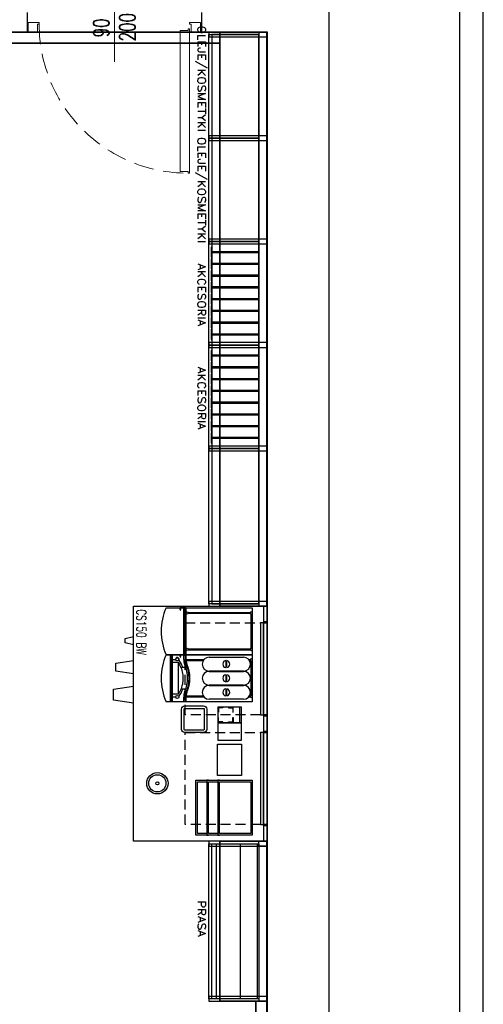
# Model space of a CAD drawing. Header units: centimetres. Extents: x 4120 to 19220, y -7417 to 180.
# Tile 90 of 223: x 12335 to 12630, y -5301 to -4673. Entities that reach past the tile are written whole.
import ezdxf

# ---------------------------------------------------------------- set-up
doc = ezdxf.new("R2010")
doc.units = ezdxf.units.CM
doc.linetypes.add('DASHED', pattern=[19.05, 12.7, -6.35])
doc.layers.add('A_Drzwi', color=30, linetype='Continuous', lineweight=20)
for name, color, linetype in [('A_krawężniki', 8, 'Continuous'), ('A_okna', 3, 'Continuous'), ('A_Wyposażenie', 8, 'Continuous'), ('A_Ściany', 2, 'Continuous')]:
    doc.layers.add(name, color=color, linetype=linetype)
doc.styles.add('JACEK_07', font='SIMPLEX.SHX', dxfattribs={"width": 0.7})

# ---------------------------------------------------------------- blocks, each defined once
blk = doc.blocks.new('*U1969')
at = {"color": 7}
blk.add_line((55.5, -22.01), (55.5, 22.01), dxfattribs=at)
for p, q in [((0.5, 3), (0.5, -3)), ((7.5, 3), (0.5, 3)), ((6.5, -3), (6.5, 2)), ((6.5, 2), (7.5, 2)), ((7.5, 2), (7.5, 3)), ((103.5, 2), (103.5, 3)), ((103.5, 3), (110.5, 3)), ((103.5, 2), (104.5, 2)), ((104.5, 2), (104.5, -3)), ((110.5, 3), (110.5, -3)), ((0.5, -3), (6.5, -3)), ((102.5, -2), (97.5, -2)), ((97.5, -2), (97.5, -92)), ((102.5, -1), (102.5, -2)), ((103.5, -1), (102.5, -1)), ((103.5, -93), (103.5, -1)), ((110.5, -3), (104.5, -3)), ((102.5, -92), (97.5, -92)), ((102.5, -93), (102.5, -92)), ((103.5, -93), (102.5, -93))]:
    blk.add_line(p, q)
at = {"linetype": 'DASHED'}
blk.add_arc((102.5, 2), 95, 180, 270, dxfattribs=at)
for p in [(111, 3), (111, 0), (111, -3)]:
    blk.add_point(p)
at = {"layer": 'A_okna'}
for p in [(0, 3), (0, 0), (0, -3)]:
    blk.add_point(p, dxfattribs=at)
at = {"color": 7, "style": 'JACEK_07', "width": 0.7}
for s, p in [('200', (68.75, -8.88)), ('90', (52.09, -6.33))]:
    blk.add_text(s, height=10, rotation=90, dxfattribs=at).set_placement(p)
blk = doc.blocks.new('kubki-z g góry')
for points in [[(6.17, 0), (4.79, -5.28), (3.48, -5.28), (2.17, -5.28), (0.79, 0)], [(24.71, 0), (23.02, -11.36), (20.47, -11.36), (17.93, -11.36), (16.24, 0)], [(43.44, 0), (41.52, -12.86), (37.98, -12.86), (34.44, -12.86), (32.52, 0)]]:
    blk.add_lwpolyline(points)
blk = doc.blocks.new('FRANKE Spectra VETRO S V')
at = {"layer": 'A_Wyposażenie'}
for p, q in [((0, 0), (30, 0)), ((0, -423), (0, 0)), ((30, -1.3), (30, 0)), ((30, 0), (38, 0)), ((38, 0), (262, 0)), ((38, 0), (38, -1.3)), ((262, -1.3), (262, 0)), ((262, 0), (270, 0)), ((270, 0), (300, 0)), ((270, 0), (270, -1.3)), ((300, 0), (300, -423)), ((16, -276), (16, -56)), ((30, -23.8), (30, -12.7)), ((38, -12.7), (38, -17.9)), ((259.5, -4.5), (40.5, -4.5)), ((40.5, -9.5), (259.5, -9.5)), ((104, -56), (104, -276)), ((106, -276), (106, -56)), ((194, -56), (194, -276)), ((196, -276), (196, -56)), ((262, -17.9), (262, -12.7)), ((270, -12.7), (270, -23.8)), ((284, -56), (284, -276)), ((82.2, -162.5), (37.8, -162.5)), ((37.8, -169.5), (82.2, -169.5)), ((172.2, -162.5), (127.8, -162.5)), ((127.8, -169.5), (172.2, -169.5)), ((262.2, -162.5), (217.8, -162.5)), ((217.8, -169.5), (262.2, -169.5)), ((30, -423), (30, -308.2)), ((270, -308.2), (270, -423)), ((38, -314.1), (38, -422.6)), ((262, -422.6), (262, -314.1)), ((30, -423), (0, -423)), ((0, -550), (0, -423)), ((0.1, -457), (0.1, -426)), ((1.6, -426), (1.6, -457)), ((2, -438), (2, -428)), ((2, -428), (30, -428)), ((30, -438), (2, -438)), ((5, -424.5), (3.1, -424.5)), ((5, -428), (5, -423)), ((80, -456.2), (80, -425.1)), ((220, -425.1), (220, -456.2)), ((300, -423), (270, -423)), ((270, -428), (298, -428)), ((298, -438), (270, -438)), ((295, -423), (295, -428)), ((298, -428), (298, -438)), ((300, -423), (300, -550)), ((3.1, -458.5), (8.7, -458.5)), ((8.7, -460), (3.1, -460)), ((8.7, -458.5), (10.6, -458.5)), ((8.7, -458.5), (8.7, -460)), ((10.6, -460), (8.7, -460)), ((15.1, -458.5), (10.6, -458.5)), ((10.6, -460), (10.6, -458.5)), ((10.6, -460), (15.1, -460)), ((15.1, -460), (15.1, -458.5)), ((30, -510.7), (30, -488.5)), ((48.5, -472.6), (48.5, -473.7)), ((48.5, -473.7), (251.4, -473.7)), ((48.5, -510.7), (48.5, -473.7)), ((251.4, -473.7), (251.4, -472.6)), ((251.4, -473.7), (251.4, -510.7)), ((270, -488.5), (270, -510.7)), ((6, -512.2), (7.5, -510.7)), ((7.5, -512.2), (6, -512.2)), ((6, -512.2), (6, -521.2)), ((6, -521.2), (7.5, -521.2)), ((7.5, -522.7), (6, -521.2)), ((7.5, -510.7), (7.5, -512.2)), ((292.5, -510.7), (7.5, -510.7)), ((7.5, -512.2), (292.5, -512.2)), ((7.5, -521.2), (7.5, -512.2)), ((7.5, -521.2), (7.5, -522.7)), ((292.5, -521.2), (7.5, -521.2)), ((7.5, -522.7), (292.5, -522.7)), ((292.5, -510.7), (294, -512.2)), ((292.5, -512.2), (292.5, -510.7)), ((294, -512.2), (292.5, -512.2)), ((292.5, -512.2), (292.5, -521.2)), ((294, -521.2), (292.5, -522.7)), ((292.5, -521.2), (294, -521.2)), ((292.5, -522.7), (292.5, -521.2)), ((294, -521.2), (294, -512.2))]:
    blk.add_line(p, q, dxfattribs=at)
for centre in [(29.7, -478.7), (270.2, -478.7)]:
    blk.add_circle(centre, 9.8, dxfattribs=at)
for centre, radius, start, end in [((60, -56), 44, 0, 180), ((34, -7), 7, 20.92483, 339.07517), ((34, -7), 7, 339.07517, 20.92483), ((150, -56), 44, 0, 180), ((240, -56), 44, 0, 180), ((266, -7), 7, 159.07517, 200.92483), ((266, -7), 7, 200.92483, 159.07517), ((60, -166), 22.5, 8.94902, 171.05098), ((60, -166), 22.5, 188.94902, 351.05098), ((150, -166), 22.5, 8.94902, 171.05098), ((150, -166), 22.5, 188.94902, 351.05098), ((240, -166), 22.5, 8.94902, 171.05098), ((240, -166), 22.5, 188.94902, 351.05098), ((60, -276), 44, 180, 0), ((150, -276), 44, 180, 0), ((240, -276), 44, 180, 0), ((3.1, -426), 3, 90, 180), ((3.1, -426), 1.5, 90, 180), ((30, -348), 80, 270, 293.16888), ((30, -348), 75, 270, 276.1232), ((30, -348), 90, 270, 293.16888), ((30, -348), 75, 276.1232, 293.16888), ((150, -628.4), 230, 66.83112, 113.16888), ((150, -628.4), 225, 66.83112, 113.16888), ((150, -628.4), 215, 66.83112, 113.16888), ((270, -348), 90, 246.83112, 270), ((270, -348), 80, 246.83112, 270), ((270, -348), 75, 246.83112, 263.8768), ((270, -348), 75, 263.8768, 270), ((3.1, -457), 3, 180, 270), ((3.1, -457), 1.5, 180, 270), ((29.7, -478.7), 11.8, 64.38688, 271.21915), ((29.7, -478.7), 10.9, 66.70282, 271.3087), ((150, -628.4), 197.4, 110.77174, 126.35998), ((150, -628.4), 197.4, 53.64002, 69.22826), ((150, -214.4), 367.6, 245.91485, 294.08515)]:
    blk.add_arc(centre, radius, start, end, dxfattribs=at)
blk.add_open_spline([(48.5, -472.6), (53.3, -469.5), (58.3, -466.6), (69.2, -460.8), (75.3, -458.1), (87.5, -453.2), (93.7, -451.1), (106.1, -447.7), (112.4, -446.2), (125.2, -444), (131.8, -443.3), (151.7, -442), (165.2, -442.6), (191.7, -446.7), (204.7, -450.2), (223.1, -457.4), (229.1, -460.1), (240.6, -466), (246.2, -469.2), (251.4, -472.6)], degree=3, knots=[41.807527, 41.807527, 41.807527, 41.807527, 43.46432, 43.46432, 45.408669, 45.408669, 47.353018, 47.353018, 49.266227, 49.266227, 51.179436, 51.179436, 55.005855, 55.005855, 58.832274, 58.832274, 60.745484, 60.745484, 62.658693, 62.658693, 62.658693, 62.658693], dxfattribs=at)
blk = doc.blocks.new('lodówka na mleko franke')
for p, q in [((0, 0), (3, 0)), ((0, -42.3), (0, 0)), ((3, -0.13), (3, 0)), ((3, 0), (3.8, 0)), ((3.8, 0), (26.2, 0)), ((3.8, 0), (3.8, -0.13)), ((26.2, -0.13), (26.2, 0)), ((26.2, 0), (27, 0)), ((27, 0), (30, 0)), ((27, 0), (27, -0.13)), ((30, 0), (30, -42.3)), ((3, -40.98), (3, -1.27)), ((3.8, -1.27), (3.8, -40.98)), ((25.95, -0.45), (4.05, -0.45)), ((4.05, -0.95), (25.95, -0.95)), ((26.2, -40.98), (26.2, -1.27)), ((27, -1.27), (27, -40.98)), ((30.01, -42.3), (0, -42.3)), ((0, -55), (0, -42.3)), ((0.01, -45.7), (0.01, -42.6)), ((0.16, -42.6), (0.16, -45.7)), ((0.2, -43.8), (0.2, -42.8)), ((0.5, -42.45), (0.31, -42.45)), ((0.5, -42.8), (0.5, -42.3)), ((30, -42.3), (30, -55)), ((0.31, -45.85), (0.87, -45.85)), ((0.87, -46), (0.31, -46)), ((0.87, -45.85), (1.06, -45.85)), ((0.87, -45.85), (0.87, -46)), ((1.06, -46), (0.87, -46)), ((1.51, -45.85), (1.06, -45.85)), ((1.06, -46), (1.06, -45.85)), ((1.06, -46), (1.51, -46)), ((1.51, -46), (1.51, -45.85))]:
    blk.add_line(p, q)
for points in [[(30.2, -42.8), (0, -42.8)], [(30.2, -43.8), (0, -43.8)]]:
    blk.add_lwpolyline(points)
for centre in [(3.4, -41.55), (26.6, -41.55)]:
    blk.add_circle(centre, 0.7)
for centre, radius, start, end in [((3.4, -0.7), 0.7, 20.92483, 339.07517), ((3.4, -0.7), 0.7, 339.07517, 20.92483), ((26.6, -0.7), 0.7, 159.07517, 200.92483), ((26.6, -0.7), 0.7, 200.92483, 159.07517), ((0.31, -42.6), 0.3, 90, 180), ((0.31, -42.6), 0.15, 90, 180), ((0.31, -45.7), 0.3, 180, 270), ((0.31, -45.7), 0.15, 180, 270), ((15, -21.44), 36.76, 245.91485, 294.08515)]:
    blk.add_arc(centre, radius, start, end)
blk = doc.blocks.new('ekspozytor- pokrywki i cukier')
for points in [[(5, 11), (5, 0), (-10, 0), (-10, 11)], [(5, 0), (5, -10), (-10, -10), (-10, 0)]]:
    blk.add_lwpolyline(points, close=True)
for points in [[(4, 0), (4, -10)], [(-9.75, -3.25), (-9.75, -0.25), (-6.75, -0.25), (-6.75, -0.5), (-9.5, -0.5), (-9.5, -3.25), (-9.75, -3.25)], [(-0.25, -3.25), (-0.25, -0.25), (-3.25, -0.25), (-3.25, -0.5), (-0.5, -0.5), (-0.5, -3.25), (-0.25, -3.25)], [(-9.75, -6.75), (-9.75, -9.75), (-6.75, -9.75), (-6.75, -9.5), (-9.5, -9.5), (-9.5, -6.75), (-9.75, -6.75)], [(-0.25, -6.75), (-0.25, -9.75), (-3.25, -9.75), (-3.25, -9.5), (-0.5, -9.5), (-0.5, -6.75), (-0.25, -6.75)]]:
    blk.add_lwpolyline(points)
blk = doc.blocks.new('witryna A')
blk.add_lwpolyline([(-5, 0), (30, 0), (30, -36), (-5, -36)], close=True)
for points in [[(-4, -21), (-4, -1), (29, -1), (29, -21)], [(-5, -21), (-5, -22), (30, -22), (30, -21)], [(29, -21), (-4, -21)], [(-4, -28), (-4, -22)], [(29, -22), (29, -28)], [(-5, -28), (-5, -29), (30, -29), (30, -28)], [(29, -28), (-4, -28)], [(29, -29), (29, -35), (-4, -35), (-4, -29)]]:
    blk.add_lwpolyline(points)
blk = doc.blocks.new('wyposażenie blok')
at = {"layer": 'A_Wyposażenie', "color": 8}
for p, q in [((1142.44, -1248.58), (1142.44, -1347.58)), ((1157.82, -1248.58), (1157.82, -1347.58)), ((1168.55, -1248.58), (1168.55, -1347.58))]:
    blk.add_line(p, q, dxfattribs=at)
for points in [[(1135.69, -729.08), (1135.69, -730.04), (1135.45, -730.51), (1134.97, -730.99), (1134.5, -731.23), (1133.78, -731.47), (1132.59, -731.47), (1131.88, -731.23), (1131.4, -730.99), (1130.92, -730.51), (1130.69, -730.04), (1130.69, -729.08), (1130.92, -728.61), (1131.4, -728.13), (1131.88, -727.89), (1132.59, -727.66), (1133.78, -727.66), (1134.5, -727.89), (1134.97, -728.13), (1135.45, -728.61), (1135.69, -729.08)], [(1130.69, -735.99), (1130.69, -733.13), (1135.69, -733.13)], [(1174.7, -731.08), (1137.7, -731.08), (1137.7, -734.08), (1174.7, -734.08), (1174.7, -731.08), (1169.7, -731.08), (1169.7, -734.08)], [(1169.7, -732.58), (1169.7, -798.58), (1137.7, -798.58), (1137.7, -732.58), (1169.7, -732.58)], [(1169.7, -732.58), (1169.7, -798.58), (1137.7, -798.58), (1137.7, -732.58), (1169.7, -732.58)], [(1130.69, -737.18), (1135.69, -737.18), (1135.69, -740.27)], [(1130.69, -737.18), (1130.69, -740.27)], [(1133.31, -739.08), (1133.31, -737.18)], [(1132.35, -741.23), (1131.88, -741.23), (1131.16, -741.47), (1130.92, -741.7), (1130.69, -742.18), (1130.69, -742.66), (1130.92, -743.13), (1131.16, -743.37), (1131.88, -743.61), (1135.69, -743.61)], [(1130.69, -745.51), (1135.69, -745.51), (1135.69, -748.61)], [(1130.69, -745.51), (1130.69, -748.61)], [(1133.31, -747.42), (1133.31, -745.51)], [(1129.02, -749.56), (1136.64, -753.85)], [(1130.69, -755.27), (1135.69, -755.27)], [(1133.54, -756.47), (1130.69, -758.61)], [(1132.35, -755.27), (1135.69, -758.61)], [(1135.69, -761.47), (1135.69, -762.42), (1135.45, -762.89), (1134.97, -763.37), (1134.5, -763.61), (1133.78, -763.85), (1132.59, -763.85), (1131.88, -763.61), (1131.4, -763.37), (1130.92, -762.89), (1130.69, -762.42), (1130.69, -761.47), (1130.92, -760.99), (1131.4, -760.51), (1131.88, -760.27), (1132.59, -760.04), (1133.78, -760.04), (1134.5, -760.27), (1134.97, -760.51), (1135.45, -760.99), (1135.69, -761.47)], [(1131.4, -765.27), (1130.92, -765.75), (1130.69, -766.47), (1130.69, -767.42), (1130.92, -768.13), (1131.4, -768.61), (1132.12, -768.61), (1132.59, -768.37), (1132.83, -768.13), (1133.07, -767.66), (1133.54, -766.23), (1133.78, -765.75), (1134.02, -765.51), (1134.5, -765.27), (1134.97, -765.27), (1135.45, -765.75), (1135.69, -766.47), (1135.69, -767.42), (1135.45, -768.13), (1134.97, -768.61)], [(1130.69, -770.27), (1135.69, -770.27), (1130.69, -772.18), (1135.69, -774.08), (1130.69, -774.08)], [(1130.69, -775.99), (1135.69, -775.99), (1135.69, -779.08)], [(1130.69, -775.99), (1130.69, -779.08)], [(1133.31, -777.89), (1133.31, -775.99)], [(1130.69, -781.47), (1135.69, -781.47)], [(1130.69, -785.51), (1133.31, -785.51), (1135.69, -783.61)], [(1135.69, -779.8), (1135.69, -783.13)], [(1130.69, -788.61), (1135.69, -788.61)], [(1133.54, -789.8), (1130.69, -791.94)], [(1132.35, -788.61), (1135.69, -791.94)], [(1133.31, -785.51), (1135.69, -787.42)], [(1130.69, -793.61), (1135.69, -793.61)], [(1174.7, -797.08), (1137.7, -797.08), (1137.7, -800.08), (1174.7, -800.08), (1174.7, -797.08), (1169.7, -797.08), (1169.7, -800.08)], [(1135.69, -800.1), (1135.69, -801.06), (1135.45, -801.53), (1134.97, -802.01), (1134.5, -802.25), (1133.78, -802.48), (1132.59, -802.48), (1131.88, -802.25), (1131.4, -802.01), (1130.92, -801.53), (1130.69, -801.06), (1130.69, -800.1), (1130.92, -799.63), (1131.4, -799.15), (1131.88, -798.91), (1132.59, -798.68), (1133.78, -798.68), (1134.5, -798.91), (1134.97, -799.15), (1135.45, -799.63), (1135.69, -800.1)], [(1169.7, -798.58), (1169.7, -864.58), (1137.7, -864.58), (1137.7, -798.58), (1169.7, -798.58)], [(1169.7, -798.58), (1169.7, -864.58), (1137.7, -864.58), (1137.7, -798.58), (1169.7, -798.58)], [(1130.69, -807.01), (1130.69, -804.15), (1135.69, -804.15)], [(1130.69, -808.2), (1135.69, -808.2), (1135.69, -811.29)], [(1130.69, -808.2), (1130.69, -811.29)], [(1133.19, -810.1), (1133.19, -808.2)], [(1132.35, -812.25), (1131.88, -812.25), (1131.16, -812.48), (1130.92, -812.72), (1130.69, -813.2), (1130.69, -813.68), (1130.92, -814.15), (1131.16, -814.39), (1131.88, -814.63), (1135.69, -814.63)], [(1129.02, -820.58), (1136.64, -824.87)], [(1130.69, -816.53), (1135.69, -816.53), (1135.69, -819.63)], [(1130.69, -816.53), (1130.69, -819.63)], [(1133.19, -818.44), (1133.19, -816.53)], [(1130.69, -826.29), (1135.69, -826.29)], [(1133.54, -827.48), (1130.69, -829.63)], [(1132.35, -826.29), (1135.69, -829.63)], [(1135.69, -832.48), (1135.69, -833.44), (1135.45, -833.91), (1134.97, -834.39), (1134.5, -834.63), (1133.78, -834.87), (1132.59, -834.87), (1131.88, -834.63), (1131.4, -834.39), (1130.92, -833.91), (1130.69, -833.44), (1130.69, -832.48), (1130.92, -832.01), (1131.4, -831.53), (1131.88, -831.29), (1132.59, -831.06), (1133.78, -831.06), (1134.5, -831.29), (1134.97, -831.53), (1135.45, -832.01), (1135.69, -832.48)], [(1131.4, -836.29), (1130.92, -836.77), (1130.69, -837.48), (1130.69, -838.44), (1130.92, -839.15), (1131.4, -839.63), (1132.12, -839.63), (1132.59, -839.39), (1132.83, -839.15), (1133.07, -838.68), (1133.54, -837.25), (1133.78, -836.77), (1134.02, -836.53), (1134.5, -836.29), (1134.97, -836.29), (1135.45, -836.77), (1135.69, -837.48), (1135.69, -838.44), (1135.45, -839.15), (1134.97, -839.63)], [(1130.69, -841.29), (1135.69, -841.29), (1130.69, -843.2), (1135.69, -845.1), (1130.69, -845.1)], [(1130.69, -847.01), (1135.69, -847.01), (1135.69, -850.1)], [(1130.69, -847.01), (1130.69, -850.1)], [(1133.31, -848.91), (1133.31, -847.01)], [(1130.69, -852.48), (1135.69, -852.48)], [(1135.69, -850.82), (1135.69, -854.15)], [(1130.69, -856.53), (1133.31, -856.53), (1135.69, -854.63)], [(1130.69, -859.63), (1135.69, -859.63)], [(1132.35, -859.63), (1135.69, -862.96)], [(1133.31, -856.53), (1135.69, -858.44)], [(1133.54, -860.82), (1130.69, -862.96)], [(1130.69, -864.63), (1135.69, -864.63)], [(1174.7, -863.08), (1137.7, -863.08), (1137.7, -866.08), (1174.7, -866.08), (1174.7, -863.08), (1169.7, -863.08), (1169.7, -866.08)], [(1169.7, -864.58), (1169.7, -930.58), (1137.7, -930.58), (1137.7, -864.58), (1169.7, -864.58)], [(1169.7, -864.58), (1169.7, -930.58), (1137.7, -930.58), (1137.7, -864.58), (1169.7, -864.58)], [(1169.7, -871.08), (1139.7, -871.08), (1139.7, -871.58), (1169.7, -871.58)], [(1130.69, -878.76), (1135.69, -880.66), (1130.69, -882.57)], [(1169.7, -878.58), (1139.7, -878.58), (1139.7, -879.08), (1169.7, -879.08)], [(1130.69, -883.76), (1135.69, -883.76)], [(1133.54, -884.95), (1130.69, -887.09)], [(1132.35, -881.85), (1132.35, -879.47)], [(1132.35, -883.76), (1135.69, -887.09)], [(1131.88, -892.09), (1131.4, -891.85), (1130.92, -891.38), (1130.69, -890.9), (1130.69, -889.95), (1130.92, -889.47), (1131.4, -889), (1131.88, -888.76), (1132.59, -888.52), (1133.78, -888.52), (1134.5, -888.76), (1134.97, -889), (1135.45, -889.47), (1135.69, -889.95), (1135.69, -890.9), (1135.45, -891.38), (1134.97, -891.85), (1134.5, -892.09)], [(1169.7, -886.08), (1139.7, -886.08), (1139.7, -886.58), (1169.7, -886.58)], [(1130.69, -893.76), (1135.69, -893.76), (1135.69, -896.85)], [(1130.69, -893.76), (1130.69, -896.85)], [(1133.31, -895.66), (1133.31, -893.76)], [(1169.7, -893.58), (1139.7, -893.58), (1139.7, -894.08), (1169.7, -894.08)], [(1131.4, -898.05), (1130.92, -898.52), (1130.69, -899.24), (1130.69, -900.19), (1130.92, -900.9), (1131.4, -901.38), (1132.12, -901.38), (1132.59, -901.14), (1132.83, -900.9), (1133.07, -900.43), (1133.54, -899), (1133.78, -898.52), (1134.02, -898.28), (1134.5, -898.05), (1134.97, -898.05), (1135.45, -898.52), (1135.69, -899.24), (1135.69, -900.19), (1135.45, -900.9), (1134.97, -901.38)], [(1135.69, -904.24), (1135.69, -905.19), (1135.45, -905.66), (1134.97, -906.14), (1134.5, -906.38), (1133.78, -906.62), (1132.59, -906.62), (1131.88, -906.38), (1131.4, -906.14), (1130.92, -905.66), (1130.69, -905.19), (1130.69, -904.24), (1130.92, -903.76), (1131.4, -903.28), (1131.88, -903.05), (1132.59, -902.81), (1133.78, -902.81), (1134.5, -903.05), (1134.97, -903.28), (1135.45, -903.76), (1135.69, -904.24)], [(1169.7, -901.08), (1139.7, -901.08), (1139.7, -901.58), (1169.7, -901.58)], [(1130.69, -908.28), (1135.69, -908.28), (1135.69, -910.43), (1135.45, -911.14), (1135.21, -911.38), (1134.73, -911.62), (1134.26, -911.62), (1133.78, -911.38), (1133.54, -911.14), (1133.31, -910.43), (1133.31, -908.28)], [(1133.31, -909.95), (1130.69, -911.62)], [(1169.7, -908.58), (1139.7, -908.58), (1139.7, -909.08), (1169.7, -909.08)], [(1130.69, -913.28), (1135.69, -913.28)], [(1130.69, -914.47), (1135.69, -916.38), (1130.69, -918.28)], [(1132.35, -917.57), (1132.35, -915.19)], [(1169.7, -916.08), (1139.7, -916.08), (1139.7, -916.58), (1169.7, -916.58)], [(1174.7, -929.08), (1137.7, -929.08), (1137.7, -932.08), (1174.7, -932.08), (1174.7, -929.08), (1169.7, -929.08), (1169.7, -932.08)], [(1174.7, -929.08), (1137.7, -929.08), (1137.7, -932.08), (1174.7, -932.08), (1174.7, -929.08), (1169.7, -929.08), (1169.7, -932.08)], [(1169.7, -923.58), (1139.7, -923.58), (1139.7, -924.08), (1169.7, -924.08)], [(1169.7, -930.58), (1169.7, -996.58), (1137.7, -996.58), (1137.7, -930.58), (1169.7, -930.58)], [(1169.7, -930.58), (1169.7, -996.58), (1137.7, -996.58), (1137.7, -930.58), (1169.7, -930.58)], [(1169.7, -937.08), (1139.7, -937.08), (1139.7, -937.58), (1169.7, -937.58)], [(1130.69, -944.76), (1135.69, -946.66), (1130.69, -948.57)], [(1132.35, -947.85), (1132.35, -945.47)], [(1169.7, -944.58), (1139.7, -944.58), (1139.7, -945.08), (1169.7, -945.08)], [(1130.69, -949.76), (1135.69, -949.76)], [(1133.54, -950.95), (1130.69, -953.09)], [(1132.35, -949.76), (1135.69, -953.09)], [(1169.7, -952.08), (1139.7, -952.08), (1139.7, -952.58), (1169.7, -952.58)], [(1131.88, -958.09), (1131.4, -957.85), (1130.92, -957.38), (1130.69, -956.9), (1130.69, -955.95), (1130.92, -955.47), (1131.4, -955), (1131.88, -954.76), (1132.59, -954.52), (1133.78, -954.52), (1134.5, -954.76), (1134.97, -955), (1135.45, -955.47), (1135.69, -955.95), (1135.69, -956.9), (1135.45, -957.38), (1134.97, -957.85), (1134.5, -958.09)], [(1130.69, -959.76), (1135.69, -959.76), (1135.69, -962.85)], [(1130.69, -959.76), (1130.69, -962.85)], [(1133.31, -961.66), (1133.31, -959.76)], [(1169.7, -959.58), (1139.7, -959.58), (1139.7, -960.08), (1169.7, -960.08)], [(1131.4, -964.05), (1130.92, -964.52), (1130.69, -965.24), (1130.69, -966.19), (1130.92, -966.9), (1131.4, -967.38), (1132.12, -967.38), (1132.59, -967.14), (1132.83, -966.9), (1133.07, -966.43), (1133.54, -965), (1133.78, -964.52), (1134.02, -964.28), (1134.5, -964.05), (1134.97, -964.05), (1135.45, -964.52), (1135.69, -965.24), (1135.69, -966.19), (1135.45, -966.9), (1134.97, -967.38)], [(1135.69, -970.24), (1135.69, -971.19), (1135.45, -971.66), (1134.97, -972.14), (1134.5, -972.38), (1133.78, -972.62), (1132.59, -972.62), (1131.88, -972.38), (1131.4, -972.14), (1130.92, -971.66), (1130.69, -971.19), (1130.69, -970.24), (1130.92, -969.76), (1131.4, -969.28), (1131.88, -969.05), (1132.59, -968.81), (1133.78, -968.81), (1134.5, -969.05), (1134.97, -969.28), (1135.45, -969.76), (1135.69, -970.24)], [(1169.7, -967.08), (1139.7, -967.08), (1139.7, -967.58), (1169.7, -967.58)], [(1130.69, -974.28), (1135.69, -974.28), (1135.69, -976.43), (1135.45, -977.14), (1135.21, -977.38), (1134.73, -977.62), (1134.26, -977.62), (1133.78, -977.38), (1133.54, -977.14), (1133.31, -976.43), (1133.31, -974.28)], [(1133.31, -975.95), (1130.69, -977.62)], [(1130.69, -979.28), (1135.69, -979.28)], [(1169.7, -974.58), (1139.7, -974.58), (1139.7, -975.08), (1169.7, -975.08)], [(1130.69, -980.47), (1135.69, -982.38), (1130.69, -984.28)], [(1132.35, -983.57), (1132.35, -981.19)], [(1169.7, -982.08), (1139.7, -982.08), (1139.7, -982.58), (1169.7, -982.58)], [(1169.7, -989.58), (1139.7, -989.58), (1139.7, -990.08), (1169.7, -990.08)], [(1174.7, -995.08), (1137.7, -995.08), (1137.7, -998.08), (1174.7, -998.08), (1174.7, -995.08), (1169.7, -995.08), (1169.7, -998.08)], [(1174.7, -995.08), (1137.7, -995.08), (1137.7, -998.08), (1174.7, -998.08), (1174.7, -995.08), (1169.7, -995.08), (1169.7, -998.08)], [(1169.7, -996.58), (1169.7, -1095.58), (1137.7, -1095.58), (1137.7, -996.58), (1169.7, -996.58)], [(1169.7, -996.58), (1169.7, -1095.58), (1137.7, -1095.58), (1137.7, -996.58), (1169.7, -996.58)], [(1174.7, -1094.08), (1137.7, -1094.08), (1137.7, -1097.08), (1174.7, -1097.08), (1174.7, -1094.08), (1169.7, -1094.08), (1169.7, -1097.08)], [(1169.7, -1248.58), (1169.7, -1347.58), (1137.7, -1347.58), (1137.7, -1248.58), (1169.7, -1248.58)], [(1130.69, -1285.65), (1135.69, -1285.65), (1135.69, -1287.8), (1135.45, -1288.51), (1135.21, -1288.75), (1134.73, -1288.99), (1134.02, -1288.99), (1133.54, -1288.75), (1133.31, -1288.51), (1133.07, -1287.8), (1133.07, -1285.65)], [(1130.69, -1290.65), (1135.69, -1290.65), (1135.69, -1292.8), (1135.45, -1293.51), (1135.21, -1293.75), (1134.73, -1293.99), (1134.26, -1293.99), (1133.78, -1293.75), (1133.54, -1293.51), (1133.31, -1292.8), (1133.31, -1290.65)], [(1133.31, -1292.32), (1130.69, -1293.99)], [(1130.69, -1294.94), (1135.69, -1296.84), (1130.69, -1298.75)], [(1131.4, -1299.7), (1130.92, -1300.18), (1130.69, -1300.89), (1130.69, -1301.84), (1130.92, -1302.56), (1131.4, -1303.03), (1132.12, -1303.03), (1132.59, -1302.8), (1132.83, -1302.56), (1133.07, -1302.08), (1133.54, -1300.65), (1133.78, -1300.18), (1134.02, -1299.94), (1134.5, -1299.7), (1134.97, -1299.7), (1135.45, -1300.18), (1135.69, -1300.89), (1135.69, -1301.84), (1135.45, -1302.56), (1134.97, -1303.03)], [(1132.35, -1298.03), (1132.35, -1295.65)], [(1130.69, -1303.99), (1135.69, -1305.89), (1130.69, -1307.8)], [(1132.35, -1307.08), (1132.35, -1304.7)]]:
    blk.add_lwpolyline(points, dxfattribs=at)
at = {"layer": 'A_Wyposażenie', "color": 8, "linetype": 'DASHED', "const_width": 1}
for points in [[(1009, -731.08), (1144.7, -731.08), (1144.7, -738.08), (1009, -738.08)], [(1174.7, -731.08), (1174.7, -1097.08), (1144.7, -1097.08), (1144.7, -731.08)], [(1174.7, -1247.08), (1174.7, -1349.08), (1144.7, -1349.08), (1144.7, -1247.08)], [(1174.7, -1349.08), (1174.7, -1540.5), (1167.7, -1540.5), (1167.7, -1349.08)]]:
    blk.add_lwpolyline(points, close=True, dxfattribs=at)
at = {"layer": 'A_Wyposażenie', "color": 8}
for points in [[(1169.7, -798.58), (1169.7, -732.58), (1139.7, -732.58), (1139.7, -798.58)], [(1174.7, -797.08), (1137.7, -797.08), (1137.7, -800.08), (1174.7, -800.08), (1174.7, -797.08)], [(1174.7, -800.08), (1174.7, -797.08), (1169.7, -797.08), (1169.7, -800.08)], [(1169.7, -864.58), (1169.7, -798.58), (1139.7, -798.58), (1139.7, -864.58)], [(1174.7, -863.08), (1137.7, -863.08), (1137.7, -866.08), (1174.7, -866.08), (1174.7, -863.08)], [(1169.7, -930.58), (1169.7, -864.58), (1139.7, -864.58), (1139.7, -930.58)], [(1174.7, -866.08), (1174.7, -863.08), (1169.7, -863.08), (1169.7, -866.08)], [(1139.2, -868.08), (1139.2, -874.58), (1139.7, -874.58), (1139.7, -868.08)], [(1139.2, -875.58), (1139.2, -882.08), (1139.7, -882.08), (1139.7, -875.58)], [(1139.2, -883.08), (1139.2, -889.58), (1139.7, -889.58), (1139.7, -883.08)], [(1139.2, -890.58), (1139.2, -897.08), (1139.7, -897.08), (1139.7, -890.58)], [(1139.2, -898.08), (1139.2, -904.58), (1139.7, -904.58), (1139.7, -898.08)], [(1139.2, -905.58), (1139.2, -912.08), (1139.7, -912.08), (1139.7, -905.58)], [(1139.2, -913.08), (1139.2, -919.58), (1139.7, -919.58), (1139.7, -913.08)], [(1139.2, -920.58), (1139.2, -927.08), (1139.7, -927.08), (1139.7, -920.58)], [(1139.2, -934.08), (1139.2, -940.58), (1139.7, -940.58), (1139.7, -934.08)], [(1169.7, -996.58), (1169.7, -930.58), (1139.7, -930.58), (1139.7, -996.58)], [(1139.2, -941.58), (1139.2, -948.08), (1139.7, -948.08), (1139.7, -941.58)], [(1139.2, -949.08), (1139.2, -955.58), (1139.7, -955.58), (1139.7, -949.08)], [(1139.2, -956.58), (1139.2, -963.08), (1139.7, -963.08), (1139.7, -956.58)], [(1139.2, -964.08), (1139.2, -970.58), (1139.7, -970.58), (1139.7, -964.08)], [(1139.2, -971.58), (1139.2, -978.08), (1139.7, -978.08), (1139.7, -971.58)], [(1139.2, -979.08), (1139.2, -985.58), (1139.7, -985.58), (1139.7, -979.08)], [(1139.2, -986.58), (1139.2, -993.08), (1139.7, -993.08), (1139.7, -986.58)], [(1174.7, -995.08), (1137.7, -995.08), (1137.7, -998.08), (1174.7, -998.08), (1174.7, -995.08)], [(1169.7, -1095.58), (1169.7, -996.58), (1139.7, -996.58), (1139.7, -1095.58)], [(1174.7, -998.08), (1174.7, -995.08), (1169.7, -995.08), (1169.7, -998.08)], [(1174.7, -1094.08), (1137.7, -1094.08), (1137.7, -1097.08), (1174.7, -1097.08), (1174.7, -1094.08)], [(1174.7, -1097.08), (1174.7, -1094.08), (1169.7, -1094.08), (1169.7, -1097.08)], [(1174.7, -1247.08), (1137.7, -1247.08), (1137.7, -1250.08), (1174.7, -1250.08), (1174.7, -1247.08)], [(1169.7, -1248.58), (1169.7, -1347.58), (1139.7, -1347.58), (1139.7, -1248.58)], [(1174.7, -1247.08), (1174.7, -1250.08), (1169.7, -1250.08), (1169.7, -1247.08)], [(1174.7, -1346.08), (1137.7, -1346.08), (1137.7, -1349.08), (1174.7, -1349.08), (1174.7, -1346.08)], [(1174.7, -1349.08), (1174.7, -1346.08), (1169.7, -1346.08), (1169.7, -1349.08)]]:
    blk.add_lwpolyline(points, close=True, dxfattribs=at)
at = {"layer": 'A_Wyposażenie'}
for points in [[(1172.7, -1237.08), (1172.7, -1247.08), (1089.7, -1247.08), (1089.7, -1097.08), (1172.7, -1097.08), (1172.7, -1107.08)], [(1172.7, -1097.08), (1172.7, -1106.38)], [(1174.7, -1097.08), (1174.7, -1247.08)], [(1172.7, -1107.08), (1172.7, -1107.28), (1172.9, -1107.28), (1172.9, -1107.58), (1172.7, -1107.58), (1172.7, -1107.58), (1172.7, -1107.78), (1174.7, -1107.78), (1174.7, -1107.08), (1172.7, -1107.08)], [(1172.7, -1107.78), (1172.7, -1166.38)], [(1172.7, -1107.78), (1172.7, -1166.38)], [(1172.7, -1166.38), (1172.7, -1166.58), (1172.9, -1166.58), (1172.9, -1166.88), (1172.7, -1166.88), (1172.7, -1166.88), (1172.7, -1167.08), (1174.7, -1167.08), (1174.7, -1166.38), (1172.7, -1166.38)], [(1172.7, -1167.08), (1172.7, -1177.08)], [(1172.7, -1177.08), (1172.7, -1177.28), (1172.9, -1177.28), (1172.9, -1177.58), (1172.7, -1177.58), (1172.7, -1177.58), (1172.7, -1177.78), (1174.7, -1177.78), (1174.7, -1177.08), (1172.7, -1177.08)], [(1172.7, -1177.78), (1172.7, -1236.38)], [(1172.7, -1177.78), (1172.7, -1236.38)], [(1172.7, -1236.38), (1172.7, -1236.58), (1172.9, -1236.58), (1172.9, -1236.88), (1172.7, -1236.88), (1172.7, -1236.88), (1172.7, -1237.08), (1174.7, -1237.08), (1174.7, -1236.38), (1172.7, -1236.38)]]:
    blk.add_lwpolyline(points, dxfattribs=at)
at = {"layer": 'A_Wyposażenie', "color": 253, "linetype": 'DASHED', "ltscale": 0.5, "true_color": 0x9e9e9e}
for points in [[(1170.7, -1107.78), (1170.7, -1166.38), (1122.67, -1166.38), (1122.67, -1107.78)], [(1170.7, -1177.78), (1170.7, -1236.38), (1122.67, -1236.38), (1122.67, -1177.78)]]:
    blk.add_lwpolyline(points, close=True, dxfattribs=at)
at = {"layer": 'A_Wyposażenie'}
for points in [[(1172.7, -1107.78), (1170.7, -1107.78), (1170.7, -1166.38), (1172.7, -1166.38)], [(1172.7, -1177.78), (1170.7, -1177.78), (1170.7, -1236.38), (1172.7, -1236.38)], [(1158.5, -1185.08), (1158.5, -1205.08), (1143.3, -1205.08), (1143.3, -1185.08)]]:
    blk.add_lwpolyline(points, close=True, dxfattribs=at)
blk.add_lwpolyline([(1128.41, -1160.72), (1134.41, -1160.72, -0.414214), (1136.41, -1162.72), (1136.41, -1175.72, -0.414214), (1134.41, -1177.72), (1122.41, -1177.72, -0.414215), (1120.41, -1175.72), (1120.41, -1162.72, -0.414217), (1122.41, -1160.72, 0.000006), (1128.41, -1160.72)], format="xyb", dxfattribs=at)
blk.add_lwpolyline([(1128.41, -1162.32), (1134.41, -1162.32, -0.414214), (1134.81, -1162.72), (1134.81, -1175.72, -0.414214), (1134.41, -1176.12), (1122.41, -1176.12, -0.414214), (1122.01, -1175.72), (1122.01, -1162.72, -0.414217), (1122.41, -1162.32, 0.000006)], format="xyb", close=True, dxfattribs=at)
for radius in [6.8, 5.5, 1]:
    blk.add_circle((1104.9, -1210.08), radius, dxfattribs=at)
at = {"layer": 'A_Wyposażenie', "rotation": 270}
for name, p in [('lodówka na mleko franke', (1165.5, -1098.08)), ('kubki-z g góry', (1089.7, -1115.61)), ('witryna A', (1165.5, -1213.08))]:
    blk.add_blockref(name, p, dxfattribs=at)
at = {"layer": 'A_Wyposażenie', "xscale": 0.1, "yscale": 0.1, "zscale": 0.1, "rotation": 270}
blk.add_blockref('FRANKE Spectra VETRO S V', (1165.5, -1128.08), dxfattribs=at)
at = {"layer": 'A_Wyposażenie', "xscale": -1, "rotation": 180.0000000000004}
blk.add_blockref('ekspozytor- pokrywki i cukier', (1153.5, -1171.47), dxfattribs=at)
at = {"layer": 'A_Wyposażenie', "color": 8, "insert": (1091.7, -1249.08), "char_height": 6, "width": 150, "attachment_point": 9, "rotation": 270, "style": 'JACEK_07'}
blk.add_mtext('\\pxql;CS150 BW', dxfattribs=at)

msp = doc.modelspace()

# ---------------------------------------------------------------- linework, layer by layer
at = {"layer": 'A_krawężniki', "color": 250, "transparency": 33554610}
msp.add_lwpolyline([(12630.48, -4027.72, 0.414214), (12430.47, -3827.73), (11379.08, -3827.73, 0.414206), (11179.08, -4027.72), (11179.08, -5598.74, 0.414229), (11479.08, -5898.73), (12330.48, -5898.73, 0.414206), (12630.48, -5598.74), (12630.48, -4027.72)], format="xyb", dxfattribs=at)
at = {"layer": 'A_Ściany', "color": 7}
for points in [[(12492.58, -5500.73), (12532.08, -5500.73), (12532.08, -3925.73)], [(11438.58, -4668.73), (11438.58, -4681.23), (12339.58, -4681.23), (12339.58, -4668.73)], [(12450.58, -4668.73), (12450.58, -4681.23), (12492.58, -4681.23), (12492.58, -5498.73)]]:
    msp.add_lwpolyline(points, dxfattribs=at)

# ---------------------------------------------------------------- block references
at = {"layer": 'A_Drzwi'}
msp.add_blockref('*U1969', (12339.58, -4678.23), dxfattribs=at)

# ---------------------------------------------------------------- next in the draw order: block references
at = {"layer": 'A_Wyposażenie'}
msp.add_blockref('wyposażenie blok', (11317.58, -3950.23), dxfattribs=at)

# ---------------------------------------------------------------- next in the draw order: linework, layer by layer
at = {"layer": 'A_krawężniki', "color": 250, "transparency": 33554610}
msp.add_lwpolyline([(12615.48, -4027.72, 0.414214), (12430.47, -3842.73), (11379.08, -3842.73, 0.414206), (11194.08, -4027.72), (11194.08, -5598.74, 0.414229), (11479.08, -5883.73), (12330.48, -5883.73, 0.414206), (12615.48, -5598.74)], format="xyb", close=True, dxfattribs=at)

doc.saveas('drawing.dxf')
